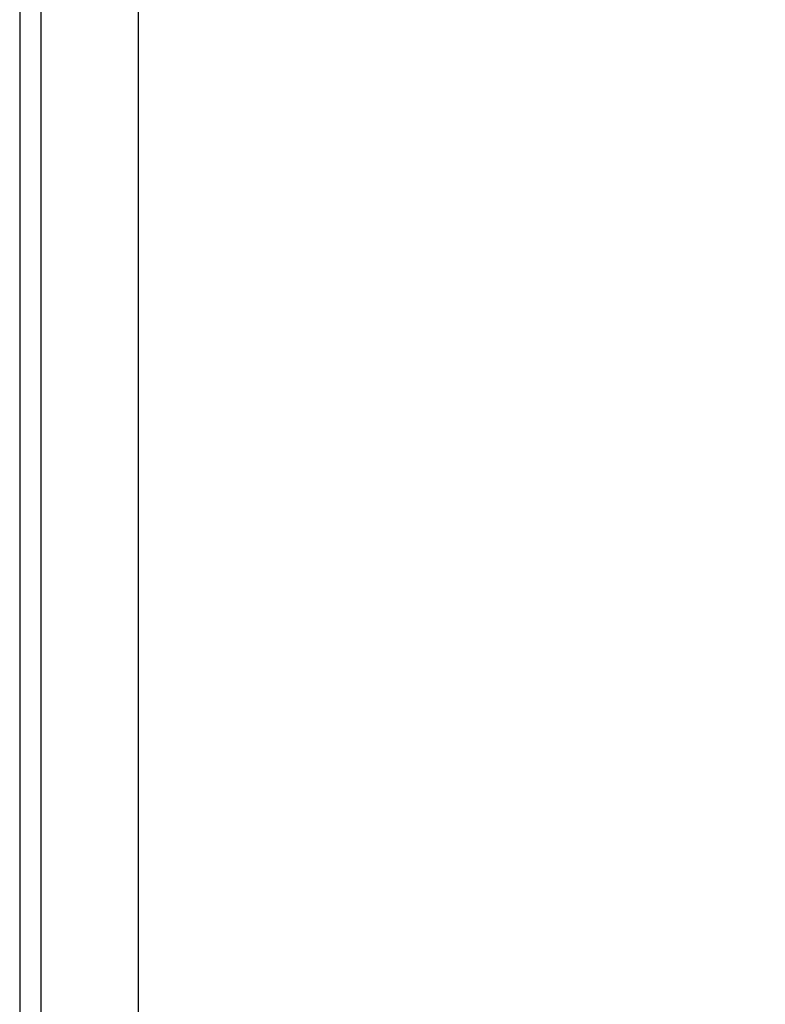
# Model space of a CAD drawing. Header units: inches. Extents: x 2 to 104, y 2 to 68.
# Tile 77 of 98: x 74.23 to 80.62, y 34.6 to 43.04. Entities that reach past the tile are written whole.
import ezdxf

# ---------------------------------------------------------------- set-up
doc = ezdxf.new("R2010")
doc.units = ezdxf.units.IN
doc.header["$LTSCALE"] = 6.250991
doc.header["$MEASUREMENT"] = 0
for name, color, linetype, lineweight in [('Dimensions(ANSI)', 7, 'Continuous', 25), ('Visible Edges(ANSI)', 7, 'Continuous', 25), ('Visible Tangent Edges(ANSI)', 7, 'Continuous', 25)]:
    doc.layers.add(name, color=color, linetype=linetype, lineweight=lineweight)
doc.styles.add('Dimension-ANSI', font='arialbd.ttf')
doc.dimstyles.new('INCH-ANSI', dxfattribs={"dimscale": 6.250991, "dimtxt": 0.12, "dimasz": 0.098425, "dimexe": 0.04, "dimexo": 0.04, "dimgap": 0.031496, "dimtad": 0, "dimtih": 1, "dimtoh": 1, "dimdec": 3, "dimrnd": 1e-08, "dimzin": 0, "dimdsep": 46, "dimtxsty": 'Dimension-ANSI', "dimcen": 0.09, "dimdle": 0.312, "dimclrd": 179, "dimclre": 179, "dimclrt": 7, "dimadec": 1, "dimazin": 0, "dimtfac": 1, "dimtdec": 3, "dimtofl": 0, "dimtmove": 0, "dimatfit": 3, "dimfxl": 1, "dimtolj": 1, "dimtzin": 4, "dimlwd": 25, "dimlwe": 25, "dimarcsym": 0})

# ---------------------------------------------------------------- blocks, each defined once
blk = doc.blocks.new('*D19')
at = {"layer": 'Defpoints', "color": 0, "linetype": 'Continuous', "transparency": 16777216}
for p in [(75.2405, 50.9806), (77.2894, 50.9806), (75.2405, 20.773)]:
    blk.add_point(p, dxfattribs=at)
at = {"layer": 'Dimensions(ANSI)', "color": 179, "linetype": 'Continuous', "lineweight": 25, "true_color": 0x262658, "transparency": 16777216}
blk.add_line((75.4905, 50.9806), (77.2894, 50.9806), dxfattribs=at)
at = {"layer": 'Dimensions(ANSI)', "color": 7, "linetype": 'Continuous', "lineweight": 25, "transparency": 16777216, "insert": (79.0533, 50.9806), "char_height": 0.75012, "attachment_point": 5, "style": 'Dimension-ANSI'}
blk.add_mtext('\\A1;23.803', dxfattribs=at)

msp = doc.modelspace()

# ---------------------------------------------------------------- linework, layer by layer
at = {"layer": 'Visible Edges(ANSI)'}
for p, q in [((74.2252, 50.7954), (74.2252, 20.9583)), ((75.2405, 50.7954), (75.2405, 20.9583))]:
    msp.add_line(p, q, dxfattribs=at)
at = {"layer": 'Visible Tangent Edges(ANSI)'}
msp.add_line((74.4105, 20.9583), (74.4105, 50.7954), dxfattribs=at)

# ---------------------------------------------------------------- dimensions: what is measured, and where the dimension line sits
at = {"layer": 'Dimensions(ANSI)', "color": 179, "linetype": 'Continuous', "lineweight": 25, "true_color": 0x262658}
dim = msp.add_ordinate_dim(feature_location=(75.2405, 50.9806), offset=(2.0489, 0), dtype=0, origin=(75.2405, 20.773), dimstyle='INCH-ANSI', override={"dimgap": 0.031496, "dimtad": 0, "dimdec": 3, "dimlfac": 0.787979, "dimtol": 0, "dimlim": 0, "dimtp": 0, "dimtm": 0, "dimtdec": 3}, dxfattribs=at)
dim.commit()
dim.dimension.update_dxf_attribs({"geometry": '*D19', "text_midpoint": (79.0533, 50.9806)})

doc.saveas('drawing.dxf')
